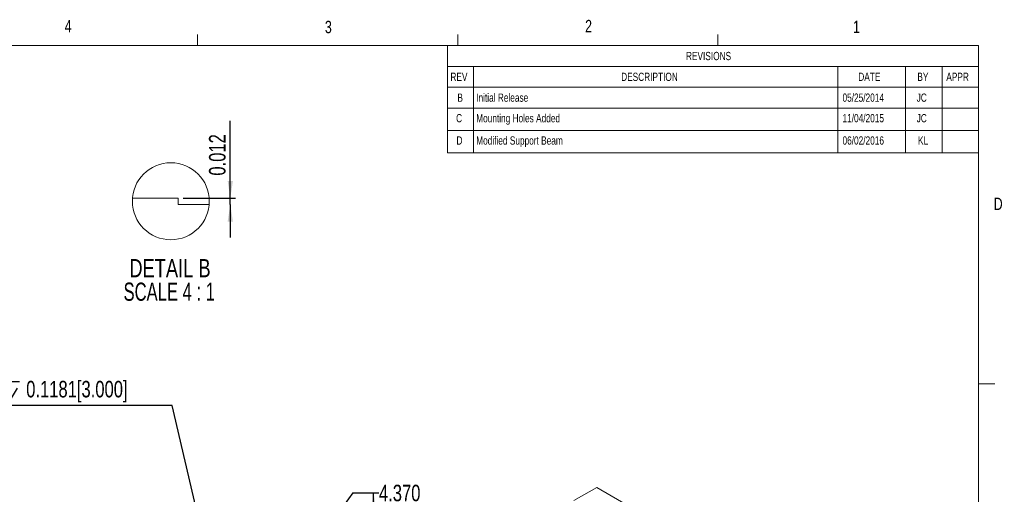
# Model space of a CAD drawing. Header units: inches. Extents: x 0.6 to 22.1, y 0.3 to 14.5.
# Tile 6 of 6: x 12.2 to 22.1, y 9.7 to 14.5. Entities that reach past the tile are written whole.
import ezdxf

# ---------------------------------------------------------------- set-up
doc = ezdxf.new("R2010")
doc.units = ezdxf.units.IN
doc.header["$LTSCALE"] = 1.333333
doc.header["$MEASUREMENT"] = 0
doc.layers.add('FORMAT', color=7, linetype='Continuous')
doc.styles.add('SLDTEXTSTYLE0', font='TXT', dxfattribs={"width": 0.75})
doc.styles.add('SLDTEXTSTYLE3', font='TXT', dxfattribs={"width": 0.666667})
doc.styles.add('SLDTEXTSTYLE6', font='TXT', dxfattribs={"width": 0.681818})
doc.dimstyles.new('SLDDIMSTYLE11', dxfattribs={"dimtxt": 0.166667, "dimasz": 0.173333, "dimexe": 0, "dimexo": 0.0625, "dimgap": 0.041667, "dimtad": 0, "dimtih": 1, "dimtoh": 1, "dimdec": 4, "dimrnd": 1e-09, "dimdsep": 46, "dimtxsty": 'SLDTEXTSTYLE0', "dimblk1": 'NONE', "dimsah": 1, "dimcen": 0, "dimadec": 0, "dimazin": 2, "dimtol": 1, "dimtp": 0.000629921, "dimtm": -0.00023622, "dimtfac": 1, "dimtdec": 4, "dimtmove": 0, "dimatfit": 3, "dimldrblk": 'NONE', "dimfxl": 1, "dimfrac": 2, "dimtolj": 1, "dimarcsym": 0})
doc.dimstyles.new('SLDDIMSTYLE12', dxfattribs={"dimtxt": 0.166667, "dimasz": 0.173333, "dimexe": 0, "dimexo": 0.0625, "dimgap": 0.041667, "dimtad": 1, "dimdec": 3, "dimlfac": 0.1875, "dimrnd": 1e-09, "dimdsep": 46, "dimtxsty": 'SLDTEXTSTYLE0', "dimsah": 1, "dimcen": 0.09, "dimadec": 0, "dimazin": 2, "dimtfac": 1, "dimtdec": 3, "dimtmove": 0, "dimatfit": 0, "dimfxl": 1, "dimfrac": 2, "dimtolj": 1, "dimtzin": 12, "dimarcsym": 0})
doc.dimstyles.new('SLDDIMSTYLE7', dxfattribs={"dimtxt": 0.166667, "dimasz": 0.173333, "dimexe": 0, "dimexo": 0.0625, "dimgap": 0.041667, "dimtad": 0, "dimtih": 1, "dimtoh": 1, "dimdec": 3, "dimrnd": 1e-09, "dimzin": 4, "dimdsep": 46, "dimtxsty": 'SLDTEXTSTYLE0', "dimsah": 1, "dimcen": 0.09, "dimadec": 0, "dimazin": 1, "dimtfac": 1, "dimtdec": 3, "dimtofl": 0, "dimtmove": 0, "dimatfit": 3, "dimfxl": 1, "dimfrac": 2, "dimtolj": 1, "dimtzin": 12, "dimarcsym": 0})

# ---------------------------------------------------------------- blocks, each defined once
blk = doc.blocks.new('SW_TABLEANNOTATION_1')
at = {"color": 0, "linetype": 'Continuous', "lineweight": 0}
for p, q in [((0, 0), (0, -1.0807)), ((5.3543, 0), (0, 0)), ((5.3543, -1.0807), (5.3543, 0)), ((0, -0.21), (5.3543, -0.21)), ((0.2625, -0.21), (0.2625, -0.4199)), ((3.937, -0.21), (3.937, -0.4199)), ((4.6194, -0.21), (4.6194, -0.4199)), ((4.9869, -0.21), (4.9869, -0.4199)), ((0, -0.4199), (5.3543, -0.4199)), ((0.2625, -0.4199), (0.2625, -1.0807)), ((3.937, -0.4199), (3.937, -1.0807)), ((4.6194, -0.4199), (4.6194, -1.0807)), ((4.9869, -0.4199), (4.9869, -1.0807)), ((0, -0.6299), (5.3543, -0.6299)), ((0, -0.8553), (5.3543, -0.8553)), ((0, -1.0807), (5.3543, -1.0807))]:
    blk.add_line(p, q, dxfattribs=at)
at = {"color": 0, "linetype": 'Continuous', "lineweight": 0, "attachment_point": 1, "style": 'SLDTEXTSTYLE0'}
for s, insert, char_height in [('REVISIONS', (2.4046, -0.0637), 0.08333), ('REV', (0.0287, -0.2737), 0.08333), ('DESCRIPTION', (1.7509, -0.2737), 0.083333), ('DATE', (4.1423, -0.2737), 0.08333), ('BY', (4.7384, -0.2737), 0.08333), ('APPR', (5.03, -0.2737), 0.08333), ('B', (0.0994, -0.4837), 0.0833), ('Initial Release', (0.2887, -0.4837), 0.083333), ('05/25/2014', (3.9833, -0.4837), 0.08333), ('JC', (4.7312, -0.4837), 0.08333), ('C', (0.0861, -0.6907), 0.0833), ('Mounting Holes Added', (0.2887, -0.6907), 0.083333), ('11/04/2015', (3.9833, -0.6907), 0.08333), ('JC', (4.7312, -0.6907), 0.08333), ('D', (0.0899, -0.9161), 0.0833), ('Modified Support Beam', (0.2887, -0.9161), 0.083333), ('06/02/2016', (3.9833, -0.9161), 0.08333), ('KL', (4.7447, -0.9161), 0.08333)]:
    blk.add_mtext(s, dxfattribs=dict(at, insert=insert, char_height=char_height))
blk = doc.blocks.new('_D_49')
at = {"layer": 'FORMAT', "color": 7}
for p, q in [((15.5262, 9.6764), (15.2637, 9.3208)), ((15.5262, 9.6764), (15.7887, 9.6764)), ((15.7353, 9.409), (15.7353, 9.6764)), ((15.2637, 9.3208), (14.6986, 9.3208))]:
    blk.add_line(p, q, dxfattribs=at)
blk.add_solid([(15.7353, 9.6764), (15.7087, 9.5031), (15.762, 9.5031)], dxfattribs=at)
at = {"layer": 'FORMAT', "color": 7, "insert": (15.7887, 9.7589), "char_height": 0.16667, "attachment_point": 1, "style": 'SLDTEXTSTYLE0'}
blk.add_mtext('4.370', dxfattribs=at)
blk = doc.blocks.new('SW_SYMBOL_HOLE_DEPTH')
at = {"layer": 'FORMAT', "color": 0}
for p, q in [((0, 45.9), (42, 45.9)), ((5.2, 29.1), (21, 3.9)), ((21, 45.9), (21, 3.9)), ((36.7, 29.1), (21, 3.9))]:
    blk.add_line(p, q, dxfattribs=at)
blk = doc.blocks.new('_D_60')
at = {"layer": 'FORMAT'}
for p, q in [((10.5449, 11.0364), (10.5111, 11.0364)), ((10.5111, 11.0364), (10.5111, 10.592)), ((11.9334, 11.0364), (11.9672, 11.0364)), ((11.9672, 11.0364), (11.9672, 10.592)), ((13.7015, 10.5582), (8.3925, 10.5582)), ((10.5111, 10.592), (10.5449, 10.592)), ((11.9672, 10.592), (11.9334, 10.592)), ((13.9875, 9.3394), (13.7015, 10.5582)), ((14.0054, 9.2628), (13.9875, 9.3394))]:
    blk.add_line(p, q, dxfattribs=at)
blk.add_solid([(13.9875, 9.3394), (13.9738, 9.5143), (13.9219, 9.5021)], dxfattribs=at)
at = {"layer": 'FORMAT', "xscale": 0.0040555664, "yscale": 0.0040555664, "zscale": 0.0040555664}
blk.add_blockref('SW_SYMBOL_HOLE_DEPTH', (11.9925, 10.6151), dxfattribs=at)
at = {"layer": 'FORMAT', "attachment_point": 1}
for s, insert, char_height, style in [('0.0006', (9.8086, 11.029), 0.16667, 'SLDTEXTSTYLE0'), ('0.016', (11.3371, 11.029), 0.16667, 'SLDTEXTSTYLE0'), ('+', (9.674, 11.029), 0.1667, 'SLDTEXTSTYLE0'), ('+', (11.2026, 11.029), 0.1667, 'SLDTEXTSTYLE0'), ('6 x', (8.3925, 10.8068), 0.16667, 'SLDTEXTSTYLE3'), ('%%c', (8.6839, 10.8068), 0.16667, 'SLDTEXTSTYLE0'), ('0.0787', (8.9354, 10.8068), 0.16667, 'SLDTEXTSTYLE0'), ('+', (9.674, 10.8068), 0.1667, 'SLDTEXTSTYLE0'), ('0.0002', (9.8086, 10.8068), 0.16667, 'SLDTEXTSTYLE0'), ('2.000', (10.5871, 10.8068), 0.16667, 'SLDTEXTSTYLE0'), ('+', (11.2026, 10.8068), 0.1667, 'SLDTEXTSTYLE0'), ('0.006', (11.3371, 10.8068), 0.16667, 'SLDTEXTSTYLE0'), ('0.1181[3.000]', (12.2309, 10.8068), 0.166667, 'SLDTEXTSTYLE0')]:
    blk.add_mtext(s, dxfattribs=dict(at, insert=insert, char_height=char_height, style=style))
blk = doc.blocks.new('_NONE')
blk = doc.blocks.new('_D_62')
at = {"layer": 'FORMAT', "color": 7}
for p, q in [((14.2894, 12.6501), (14.2894, 13.4313)), ((13.8156, 12.6501), (14.3418, 12.6501)), ((14.2894, 12.5871), (14.2894, 12.6501)), ((14.2894, 12.5871), (14.2894, 12.2538))]:
    blk.add_line(p, q, dxfattribs=at)
for points in [[(14.2894, 12.6501), (14.316, 12.8234), (14.2627, 12.8234)], [(14.2894, 12.5871), (14.2627, 12.4138), (14.316, 12.4138)]]:
    blk.add_solid(points, dxfattribs=at)
at = {"layer": 'FORMAT', "color": 7, "insert": (14.0745, 12.8772), "char_height": 0.16667, "attachment_point": 1, "rotation": 90, "style": 'SLDTEXTSTYLE0'}
blk.add_mtext('0.012', dxfattribs=at)
blk = doc.blocks.new('SW_NOTE_10')
at = {"layer": 'FORMAT', "color": 0, "attachment_point": 2}
for s, insert, char_height, style in [('DETAIL B', (0.4794, 0.2368), 0.18373, 'SLDTEXTSTYLE0'), ('SCALE 4 : 1', (0.4719, -0.0007), 0.183727, 'SLDTEXTSTYLE6')]:
    blk.add_mtext(s, dxfattribs=dict(at, insert=insert, char_height=char_height, style=style))

msp = doc.modelspace()

# ---------------------------------------------------------------- linework, layer by layer
at = {"color": 7, "linetype": 'Continuous', "lineweight": 0}
for p, q in [((13.958362, 14.189431), (13.958362, 14.302497)), ((16.583034, 14.189431), (16.583034, 14.302497)), ((19.207706, 14.189431), (19.207706, 14.302497)), ((0.835002, 14.189431), (21.835002, 14.189431)), ((21.835002, 0.522764), (21.835002, 14.189431)), ((21.835002, 10.777357), (22.001669, 10.777357))]:
    msp.add_line(p, q, dxfattribs=at)
at = {"color": 7, "linetype": 'Continuous', "lineweight": 15}
for p, q in [((13.302719, 12.650102), (13.763139, 12.650102)), ((13.763139, 12.650102), (13.763139, 12.58711)), ((13.763139, 12.58711), (14.076578, 12.58711)), ((17.984696, 9.732039), (17.753634, 9.59865)), ((17.984696, 9.732039), (18.513635, 9.42669))]:
    msp.add_line(p, q, dxfattribs=at)
at = {"color": 7, "linetype": 'Continuous', "lineweight": 0}
msp.add_circle((13.689648, 12.618607), 0.388209, dxfattribs=at)

# ---------------------------------------------------------------- block references
msp.add_blockref('SW_TABLEANNOTATION_1', (16.480671, 14.189431), dxfattribs=at)
at = {"layer": 'FORMAT'}
msp.add_blockref('SW_NOTE_10', (13.201628, 11.798875), dxfattribs=at)

# ---------------------------------------------------------------- texts
at = {"color": 7, "linetype": 'Continuous', "lineweight": 0, "char_height": 0.125, "attachment_point": 1, "style": 'SLDTEXTSTYLE0'}
for s, insert in [('4', (12.619065, 14.447541)), ('3', (15.243637, 14.439363)), ('2', (17.867993, 14.44827)), ('1', (20.569863, 14.440092)), ('D', (21.988421, 12.654667))]:
    msp.add_mtext(s, dxfattribs=dict(at, insert=insert))

# ---------------------------------------------------------------- dimensions: what is measured, and where the dimension line sits
at = {"layer": 'FORMAT', "color": 7}
dim = msp.add_linear_dim(base=(14.289353, 12.650102), p1=(13.763139, 12.58711), p2=(13.763139, 12.650102), angle=90, dimstyle='SLDDIMSTYLE12', dxfattribs=at)
dim.commit()
dim.dimension.update_dxf_attribs({"geometry": '_D_62', "text_midpoint": (14.289353, 13.154248), "dimtype": 160})
at = {"layer": 'FORMAT'}
dim = msp.add_diameter_dim_2p(p1=(14.005447, 9.262785), p2=(13.987463, 9.339443), text='6 x<>{\\fGDT;x}0.1181[3.000]', dimstyle='SLDDIMSTYLE11', dxfattribs=at)
dim.commit()
dim.dimension.update_dxf_attribs({"geometry": '_D_60', "text_midpoint": (11.005361, 10.814202), "dimtype": 163})
at = {"layer": 'FORMAT', "color": 7}
dim = msp.add_ordinate_dim(feature_location=(14.646061, 9.320755, 0.003937), offset=(1.142607, 0.355665), dtype=0, origin=(15.138187, 4.95072, 0.003937), dimstyle='SLDDIMSTYLE7', dxfattribs=at)
dim.commit()
dim.dimension.update_dxf_attribs({"geometry": '_D_49', "text_midpoint": (16.065674, 9.67642)})

doc.saveas('drawing.dxf')
